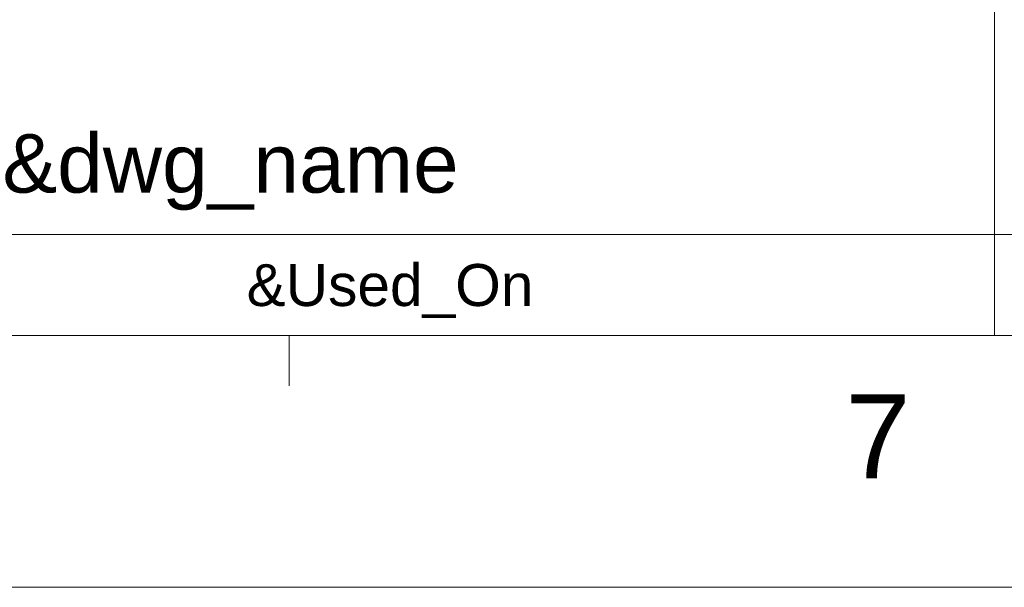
# Model space of a CAD drawing. Extents: x 1967 to 2561, y -57 to 363.
# Tile 15 of 21: x 2388 to 2447, y -57 to -23. Entities that reach past the tile are written whole.
import ezdxf
from ezdxf.enums import TextEntityAlignment as Align

# ---------------------------------------------------------------- set-up
doc = ezdxf.new("R2010")
doc.units = 0
doc.header["$LTSCALE"] = 15.367
doc.header["$MEASUREMENT"] = 0
doc.layers.get('0').update_dxf_attribs({"linetype": 'CONTINUOUS', "lineweight": 5})
doc.styles.add('TEXTSTYLE_1', font='arial.ttf')

msp = doc.modelspace()

# ---------------------------------------------------------------- linework, layer by layer
at = {"linetype": 'Continuous', "lineweight": 5}
for p, q in [((2446.511, -22.287), (2446.511, -35.787)), ((2355.511, -35.787), (2535.511, -35.787)), ((2446.511, -35.787), (2446.511, -41.787)), ((1981.511, -41.787), (2545.511, -41.787)), ((2404.511, -41.787), (2404.511, -44.787)), ((1966.511, -56.787), (2560.511, -56.787))]:
    msp.add_line(p, q, dxfattribs=at)

# ---------------------------------------------------------------- texts
at = {"linetype": 'Continuous', "lineweight": 5, "style": 'TEXTSTYLE_1'}
for s, height, p in [('&dwg_name', 3.5, (2401.011, -33.287)), ('&Used_On', 2.5, (2410.511, -40.037)), ('7', 5, (2439.574, -50.292))]:
    msp.add_text(s, height=height, dxfattribs=at).set_placement(p, align=Align.CENTER)

doc.saveas('drawing.dxf')
